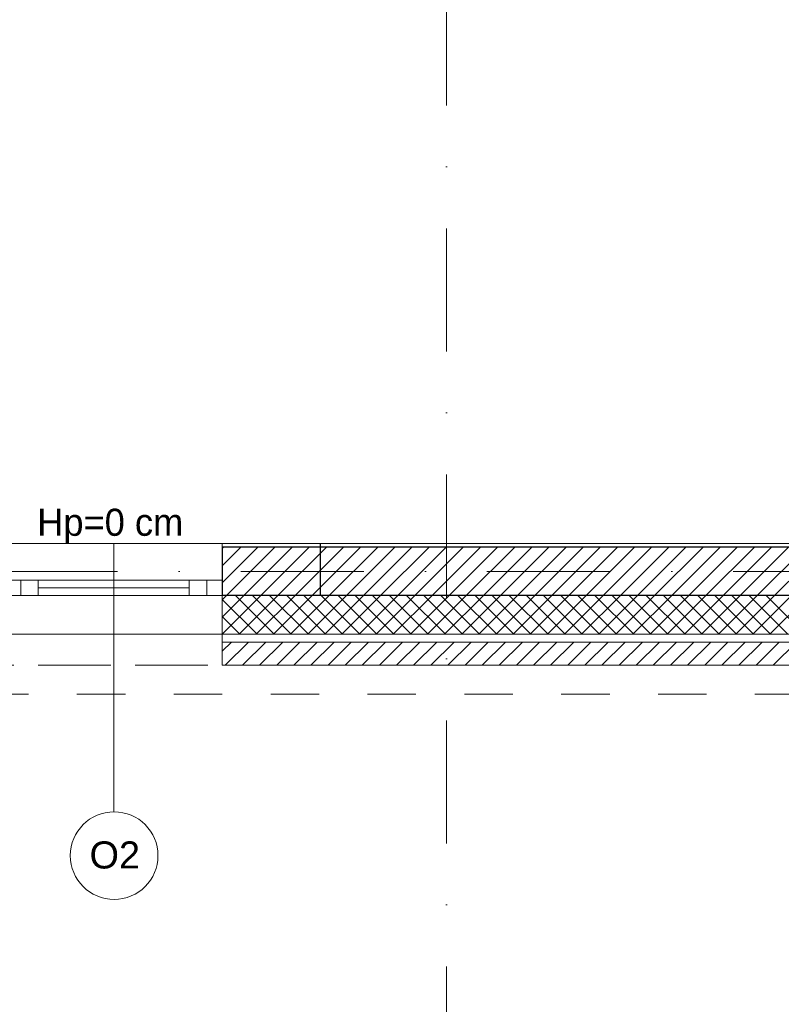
# Model space of a CAD drawing. Header units: metres. Extents: x 10441 to 19716, y -6570 to 1447.
# Tile 34 of 136: x 15338 to 15732, y -4465 to -3956. Entities that reach past the tile are written whole.
import ezdxf
from ezdxf.enums import TextEntityAlignment as Align

# ---------------------------------------------------------------- set-up
doc = ezdxf.new("R2010")
doc.units = ezdxf.units.M
doc.header["$MEASUREMENT"] = 0
doc.linetypes.add('8', pattern=[0.5, 0.25, -0.25])
doc.linetypes.add('DASHDOT', pattern=[25.4, 12.7, -6.35, 0, -6.35])
for name, color, linetype, lineweight in [('#elektryczne', 8, 'Continuous', 20), ('A_B.CIENKIE', 8, 'Continuous', 9), ('A_HACZE', 8, 'Continuous', 5), ('A_OSIE', 8, 'Continuous', 13), ('A_OZACZENIE DRZWI', 8, 'Continuous', 13), ('A_OZNACZENIA OKIEN', 8, 'Continuous', 13), ('A_PROJEKTOWANE ŚCIANY MUROWANE NOŚNE', 8, 'Continuous', 30), ('A_STAL CIENKIE', 8, 'Continuous', 0), ('A_STOLARKA', 8, 'Continuous', 5), ('A_TYNK', 8, 'Continuous', 5), ('A_WYMIARY WEWNETRZNE', 8, 'Continuous', 18)]:
    doc.layers.add(name, color=color, linetype=linetype, lineweight=lineweight)
doc.layers.add('A_OZNACZENIA WARSTW', color=8, linetype='Continuous')
doc.styles.add('ARIAL', font='arial.ttf')
doc.styles.add('m1_romans', font='romans.shx', dxfattribs={"width": 0.8})
doc.styles.add('opisy okien', font='txt', dxfattribs={"height": 15})

# ---------------------------------------------------------------- blocks, each defined once
blk = doc.blocks.new('podkład')
at = {"layer": 'A_B.CIENKIE', "color": 8, "linetype": '8', "ltscale": 50}
blk.add_line((10690.6, -2044.7), (11260.6, -2044.7), dxfattribs=at)
at = {"layer": 'A_HACZE', "color": 8, "linetype": 'Continuous'}
for p, q in [((11279, -1983.7), (11260.6, -2002.1)), ((11270.16, -1983.7), (11260.6, -1993.26)), ((11261.32, -1983.7), (11260.6, -1984.42)), ((11287.84, -1983.7), (11262.84, -2008.7)), ((11296.68, -1983.7), (11271.68, -2008.7)), ((11305.52, -1983.7), (11280.52, -2008.7)), ((11314.35, -1983.7), (11289.35, -2008.7)), ((11323.19, -1983.7), (11298.19, -2008.7)), ((11332.03, -1983.7), (11307.03, -2008.7)), ((11340.87, -1983.7), (11315.87, -2008.7)), ((11349.71, -1983.7), (11324.71, -2008.7)), ((11358.55, -1983.7), (11333.55, -2008.7)), ((11367.39, -1983.7), (11342.39, -2008.7)), ((11376.23, -1983.7), (11351.23, -2008.7)), ((11385.07, -1983.7), (11360.07, -2008.7)), ((11393.9, -1983.7), (11368.9, -2008.7)), ((11402.74, -1983.7), (11377.74, -2008.7)), ((11411.58, -1983.7), (11386.58, -2008.7)), ((11420.42, -1983.7), (11395.42, -2008.7)), ((11429.26, -1983.7), (11404.26, -2008.7)), ((11438.1, -1983.7), (11413.1, -2008.7)), ((11446.94, -1983.7), (11421.94, -2008.7)), ((11455.78, -1983.7), (11430.78, -2008.7)), ((11464.61, -1983.7), (11439.61, -2008.7)), ((11473.45, -1983.7), (11448.45, -2008.7)), ((11482.29, -1983.7), (11457.29, -2008.7)), ((11491.13, -1983.7), (11466.13, -2008.7)), ((11499.97, -1983.7), (11474.97, -2008.7)), ((11508.81, -1983.7), (11483.81, -2008.7)), ((11517.65, -1983.7), (11492.65, -2008.7)), ((11526.49, -1983.7), (11501.49, -2008.7)), ((11535.33, -1983.7), (11510.32, -2008.7)), ((11544.16, -1983.7), (11519.16, -2008.7)), ((11553, -1983.7), (11528, -2008.7)), ((11561.84, -1983.7), (11536.84, -2008.7)), ((11570.68, -1983.7), (11545.68, -2008.7)), ((11280.52, -2008.7), (11260.6, -2028.61)), ((11271.68, -2008.7), (11260.6, -2019.77)), ((11262.84, -2008.7), (11260.6, -2010.93)), ((11287.4, -2028.7), (11267.4, -2008.7)), ((11289.36, -2008.7), (11269.36, -2028.7)), ((11296.24, -2028.7), (11276.24, -2008.7)), ((11298.2, -2008.7), (11278.2, -2028.7)), ((11305.08, -2028.7), (11285.08, -2008.7)), ((11307.04, -2008.7), (11287.04, -2028.7)), ((11313.92, -2028.7), (11293.92, -2008.7)), ((11315.88, -2008.7), (11295.88, -2028.7)), ((11322.76, -2028.7), (11302.76, -2008.7)), ((11324.71, -2008.7), (11304.71, -2028.7)), ((11331.6, -2028.7), (11311.6, -2008.7)), ((11333.55, -2008.7), (11313.55, -2028.7)), ((11340.43, -2028.7), (11320.43, -2008.7)), ((11342.39, -2008.7), (11322.39, -2028.7)), ((11349.27, -2028.7), (11329.27, -2008.7)), ((11351.23, -2008.7), (11331.23, -2028.7)), ((11358.11, -2028.7), (11338.11, -2008.7)), ((11360.07, -2008.7), (11340.07, -2028.7)), ((11366.95, -2028.69), (11346.95, -2008.7)), ((11368.91, -2008.69), (11348.91, -2028.7)), ((11375.79, -2028.69), (11355.79, -2008.7)), ((11377.75, -2008.69), (11357.75, -2028.7)), ((11384.63, -2028.69), (11364.63, -2008.69)), ((11386.59, -2008.69), (11366.59, -2028.69)), ((11393.47, -2028.69), (11373.47, -2008.69)), ((11395.43, -2008.69), (11375.43, -2028.69)), ((11402.31, -2028.69), (11382.31, -2008.69)), ((11404.26, -2008.69), (11384.26, -2028.69)), ((11411.14, -2028.69), (11391.14, -2008.69)), ((11413.1, -2008.69), (11393.1, -2028.69)), ((11419.98, -2028.69), (11399.98, -2008.69)), ((11421.94, -2008.69), (11401.94, -2028.69)), ((11428.82, -2028.69), (11408.82, -2008.69)), ((11430.78, -2008.69), (11410.78, -2028.69)), ((11437.66, -2028.69), (11417.66, -2008.69)), ((11439.62, -2008.69), (11419.62, -2028.69)), ((11446.5, -2028.69), (11426.5, -2008.69)), ((11448.46, -2008.69), (11428.46, -2028.69)), ((11455.34, -2028.69), (11435.34, -2008.69)), ((11457.3, -2008.69), (11437.3, -2028.69)), ((11464.18, -2028.69), (11444.18, -2008.69)), ((11466.14, -2008.69), (11446.14, -2028.69)), ((11473.02, -2028.69), (11453.02, -2008.69)), ((11474.98, -2008.69), (11454.98, -2028.69)), ((11481.85, -2028.69), (11461.85, -2008.69)), ((11483.81, -2008.69), (11463.81, -2028.69)), ((11490.69, -2028.69), (11470.69, -2008.69)), ((11492.65, -2008.69), (11472.65, -2028.69)), ((11499.53, -2028.69), (11479.53, -2008.69)), ((11501.49, -2008.69), (11481.49, -2028.69)), ((11508.37, -2028.69), (11488.37, -2008.69)), ((11510.33, -2008.69), (11490.33, -2028.69)), ((11517.21, -2028.69), (11497.21, -2008.69)), ((11519.17, -2008.69), (11499.17, -2028.69)), ((11526.05, -2028.69), (11506.05, -2008.69)), ((11528.01, -2008.69), (11508.01, -2028.69)), ((11534.89, -2028.69), (11514.89, -2008.69)), ((11536.85, -2008.69), (11516.85, -2028.69)), ((11543.73, -2028.69), (11523.73, -2008.69)), ((11545.69, -2008.69), (11525.69, -2028.69)), ((11552.57, -2028.69), (11532.57, -2008.69)), ((11554.53, -2008.69), (11534.53, -2028.69)), ((11561.4, -2028.69), (11541.4, -2008.69)), ((11563.36, -2008.69), (11543.36, -2028.69)), ((11278.56, -2028.7), (11260.6, -2010.74)), ((11269.72, -2028.7), (11260.6, -2019.57)), ((11260.88, -2028.7), (11260.6, -2028.41)), ((11265.35, -2032.7), (11260.6, -2037.45)), ((11274.19, -2032.7), (11262.19, -2044.7)), ((11283.03, -2032.7), (11271.03, -2044.7)), ((11291.87, -2032.7), (11279.87, -2044.7)), ((11300.71, -2032.7), (11288.71, -2044.7)), ((11309.55, -2032.7), (11297.55, -2044.7)), ((11318.39, -2032.7), (11306.39, -2044.7)), ((11327.23, -2032.7), (11315.23, -2044.7)), ((11336.07, -2032.7), (11324.07, -2044.7)), ((11344.9, -2032.7), (11332.9, -2044.7)), ((11353.74, -2032.7), (11341.74, -2044.7)), ((11362.58, -2032.7), (11350.58, -2044.7)), ((11371.42, -2032.7), (11359.42, -2044.7)), ((11380.26, -2032.7), (11368.26, -2044.7)), ((11389.1, -2032.7), (11377.1, -2044.7)), ((11397.94, -2032.7), (11385.94, -2044.7)), ((11406.78, -2032.7), (11394.78, -2044.7)), ((11415.61, -2032.7), (11403.61, -2044.7)), ((11424.45, -2032.7), (11412.45, -2044.7)), ((11433.29, -2032.7), (11421.29, -2044.7)), ((11442.13, -2032.7), (11430.13, -2044.7)), ((11450.97, -2032.7), (11438.97, -2044.7)), ((11459.81, -2032.7), (11447.81, -2044.7)), ((11468.65, -2032.7), (11456.65, -2044.7)), ((11477.49, -2032.7), (11465.49, -2044.7)), ((11486.33, -2032.7), (11474.33, -2044.7)), ((11495.16, -2032.7), (11483.16, -2044.7)), ((11504, -2032.7), (11492, -2044.7)), ((11512.84, -2032.7), (11500.84, -2044.7)), ((11521.68, -2032.7), (11509.68, -2044.7)), ((11530.52, -2032.7), (11518.52, -2044.7)), ((11539.36, -2032.7), (11527.36, -2044.7)), ((11548.2, -2032.7), (11536.2, -2044.7)), ((11557.04, -2032.7), (11545.04, -2044.7))]:
    blk.add_line(p, q, dxfattribs=at)
at = {"layer": 'A_OSIE', "color": 8, "linetype": 'DASHDOT', "ltscale": 5}
for p, q in [((11376.3, -675.15), (11376.3, -2335.96)), ((14256.99, -1996.2), (10108.73, -1996.2))]:
    blk.add_line(p, q, dxfattribs=at)
at = {"layer": 'A_OZNACZENIA OKIEN', "color": 8}
blk.add_line((11204.6, -2120.21), (11204.6, -1981.7), dxfattribs=at)
at = {"layer": 'A_OZNACZENIA WARSTW', "color": 8, "linetype": 'Continuous'}
blk.add_line((11311.38, -2008.7), (11311.38, -1981.7), dxfattribs=at)
at = {"layer": 'A_PROJEKTOWANE ŚCIANY MUROWANE NOŚNE', "color": 8}
for p, q in [((11578.79, -1983.7), (11260.6, -1983.7)), ((11260.6, -1983.7), (11260.6, -2008.7)), ((11689.79, -2008.7), (11260.6, -2008.7))]:
    blk.add_line(p, q, dxfattribs=at)
at = {"layer": 'A_STAL CIENKIE', "color": 8, "linetype": '8', "ltscale": 100}
for p, q in [((10470.62, -2044.7), (13910.62, -2044.7)), ((13910.62, -2059.7), (10470.62, -2059.7))]:
    blk.add_line(p, q, dxfattribs=at)
at = {"layer": 'A_STOLARKA', "color": 8}
for p, q in [((11260.6, -1981.7), (11148.6, -1981.7)), ((11260.6, -2028.7), (11260.6, -1981.7)), ((11148.6, -2000.7), (11260.6, -2000.7)), ((11156.6, -2000.7), (11148.6, -2000.7)), ((11156.6, -2008.7), (11156.6, -2000.7)), ((11165.6, -2000.7), (11156.6, -2000.7)), ((11156.6, -2000.7), (11156.6, -2008.7)), ((11165.6, -2008.7), (11165.6, -2000.7)), ((11252.6, -2000.7), (11243.6, -2000.7)), ((11243.6, -2000.7), (11243.6, -2008.7)), ((11260.6, -2000.7), (11252.6, -2000.7)), ((11252.6, -2000.7), (11252.6, -2008.7)), ((11252.6, -2008.7), (11252.6, -2000.7)), ((11260.6, -2000.7), (11252.6, -2000.7)), ((11252.6, -2000.7), (11252.6, -2008.7)), ((11260.6, -2008.7), (11260.6, -2000.7)), ((11260.6, -2008.7), (11260.6, -2000.7)), ((11148.6, -2008.7), (11156.6, -2008.7)), ((11156.6, -2008.7), (11260.6, -2008.7)), ((11156.6, -2008.7), (11165.6, -2008.7)), ((11165.6, -2004.7), (11243.6, -2004.7)), ((11243.6, -2008.7), (11252.6, -2008.7)), ((11252.6, -2008.7), (11260.6, -2008.7)), ((11252.6, -2008.7), (11260.6, -2008.7)), ((11148.6, -2028.7), (11260.6, -2028.7))]:
    blk.add_line(p, q, dxfattribs=at)
at = {"layer": 'A_TYNK', "color": 8, "linetype": 'Continuous'}
for p, q in [((11576.79, -1981.7), (11260.6, -1981.7)), ((11689.79, -2028.7), (11260.6, -2028.7)), ((11260.6, -2028.7), (11260.6, -2044.7)), ((11689.79, -2028.7), (11260.6, -2028.7)), ((11689.79, -2032.7), (11260.6, -2032.7)), ((11689.79, -2044.7), (11260.6, -2044.7))]:
    blk.add_line(p, q, dxfattribs=at)
at = {"layer": 'A_WYMIARY WEWNETRZNE', "color": 8, "linetype": 'Continuous'}
blk.add_circle((11204.81, -2143.01), 22.63, dxfattribs=at)
at = {"layer": 'A_OZACZENIE DRZWI', "color": 8, "ltscale": 0.1, "style": 'm1_romans', "width": 0.8}
for rotation, p in [(98.4861, (12735.07, -773.13)), (360, (12573.8, -1012.7)), (90, (11565.29, -1150.14)), (90, (11872.29, -1150.14)), (90, (12230.03, -1245.64)), (90, (12385.87, -1249.44)), (90, (11565.29, -1370.89)), (90, (11872.29, -1370.89)), (90, (12230.03, -1370.89)), (90, (12389.3, -1370.89)), (90, (11748.79, -1556.15)), (90, (11986.6, -1556.15)), (90, (12389.3, -1556.15)), (360, (12235.05, -1664.2)), (360, (12235.05, -1880.2)), (90, (11745.78, -2001.94))]:
    blk.add_attdef('SZEROKOSC', text='', height=10, rotation=rotation, dxfattribs=at).set_placement(p, align=Align.BOTTOM_CENTER)
for rotation, p in [(98.4861, (12738.56, -773.47)), (360, (12572.95, -1016.09)), (90, (11568.68, -1150.99)), (90, (11875.68, -1150.99)), (90, (12233.42, -1246.49)), (90, (12389.27, -1250.29)), (90, (11568.68, -1371.74)), (90, (11875.68, -1371.74)), (90, (12233.42, -1371.74)), (90, (12392.69, -1371.74)), (90, (11752.19, -1557)), (90, (11990, -1557)), (90, (12392.69, -1557)), (360, (12234.2, -1667.59)), (360, (12234.2, -1883.59)), (90, (11749.18, -2002.79))]:
    blk.add_attdef('WYSOKOSC', text='', height=10, rotation=rotation, dxfattribs=at).set_placement(p, align=Align.TOP_CENTER)
at = {"layer": 'A_OZNACZENIA OKIEN', "color": 8, "linetype": 'Continuous', "lineweight": 18}
for s, style, p in [('Hp=0 cm', 'opisy okien', (11165.05, -1977.81)), ('O2', 'ARIAL', (11192.09, -2149.67))]:
    blk.add_text(s, height=14, dxfattribs=dict(at, style=style)).set_placement(p)
at = {"layer": 'A_OZNACZENIA OKIEN', "color": 8, "ltscale": 0.1, "style": 'm1_romans', "width": 0.8}
for rotation, p in [(278.8676, (13403.28, -587.56)), (278.8676, (13013.44, -645.27)), (278.8676, (12475.3, -724.92)), (278.8676, (12253.72, -757.72)), (0, (14011.09, -903.42)), (278.8676, (11051.11, -935.72)), (278.8676, (10670.26, -992.09)), (0, (14011.09, -1578.09)), (90, (10823, -2081.55)), (90, (11208, -2081.55)), (90, (11974, -2081.55)), (90, (13179.19, -2081.55)), (90, (13543.19, -2081.55))]:
    blk.add_attdef('WYSOKOSC', text='', height=10, rotation=rotation, dxfattribs=at).set_placement(p, align=Align.TOP_CENTER)
for rotation, p in [(278.8676, (13373.71, -593.04)), (278.8676, (12983.87, -650.74)), (278.8676, (12445.73, -730.4)), (278.8676, (12224.15, -763.19)), (0, (14017.48, -900.03)), (278.8676, (11021.54, -941.2)), (278.8676, (10640.69, -997.57)), (0, (14017.48, -1574.7)), (90, (10819.6, -2080.7)), (90, (11204.6, -2080.7)), (90, (11970.6, -2080.7)), (90, (13175.8, -2080.7)), (90, (13539.8, -2080.7))]:
    blk.add_attdef('SZEROKOSC', text='', height=10, rotation=rotation, dxfattribs=at).set_placement(p, align=Align.BOTTOM_CENTER)

msp = doc.modelspace()

# ---------------------------------------------------------------- block references
at = {"layer": '#elektryczne', "color": 8, "linetype": 'Continuous', "lineweight": 18}
msp.add_blockref('podkład', (4182.37, -2244.78), dxfattribs=at)

doc.saveas('drawing.dxf')
